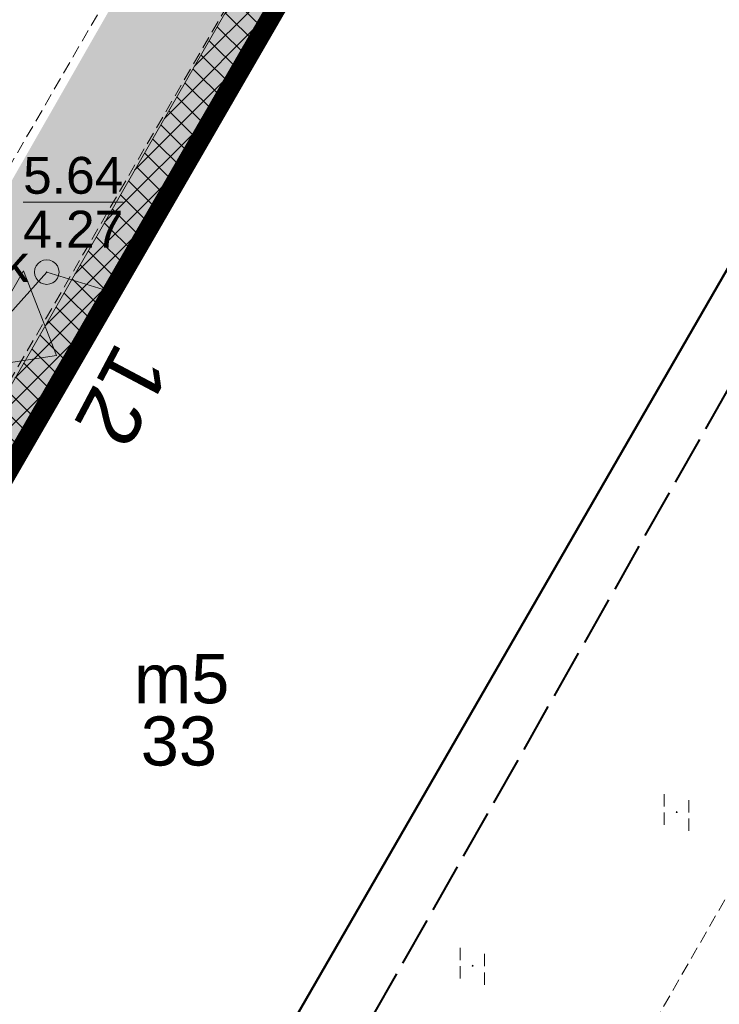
# Model space of a CAD drawing. Extents: x 5477758 to 5478353, y 5918276 to 5918502.
# Tile 61 of 127: x 5477954 to 5477968, y 5918427 to 5918447. Entities that reach past the tile are written whole.
import ezdxf
from ezdxf.enums import TextEntityAlignment as Align

# ---------------------------------------------------------------- set-up
doc = ezdxf.new("R2010")
doc.units = 0
doc.header["$LTSCALE"] = 0.25
doc.header["$PDSIZE"] = 0.75
for name, pattern in [('budynki akt$0$DASHED', [19.05, 12.7, -6.35]), ('PRZER2-1', [3, 2, -1]), ('PRZER4-1', [5, 4, -1])]:
    doc.linetypes.add(name, pattern=pattern)
doc.layers.get('0').update_dxf_attribs({"linetype": 'CONTINUOUS', "lineweight": 13})
for name, color, linetype, lineweight in [('000_wejscia do budynków', 7, 'CONTINUOUS', 0), ('0_chodnik do naprawy', 7, 'CONTINUOUS', 0), ('0_NAWIERZCHNIA UTWARDZONA_CHODNIK', 254, 'CONTINUOUS', 0), ('A_GRANICA OPRACOWANIA', 7, 'CONTINUOUS', 0), ('GEPADR_O', 252, 'CONTINUOUS', 18), ('GESBZO', 252, 'CONTINUOUS', 50), ('GESBZO_O', 252, 'CONTINUOUS', 50), ('GSPPRB', 252, 'CONTINUOUS', 20), ('GSSKOD', 252, 'PRZER2-1', 18), ('GSSUTR', 252, 'PRZER2-1', 18), ('GULKPR', 252, 'CONTINUOUS', 18), ('GUPIWZ', 252, 'CONTINUOUS', 18), ('GUPIWZ_O', 252, 'CONTINUOUS', 18), ('GUPKSD', 252, 'CONTINUOUS', 18), ('GUPPRZ', 252, 'CONTINUOUS', 18), ('GUPPRZ_O', 252, 'CONTINUOUS', 18), ('zakres', 252, 'PRZER4-1', 50)]:
    doc.layers.add(name, color=color, linetype=linetype, lineweight=lineweight)
doc.styles.add('GEO-INFO', font='arial.ttf')

# ---------------------------------------------------------------- blocks, each defined once
blk = doc.blocks.new('POINT')
at = {"color": 0}
blk.add_point((0, 0), dxfattribs=at)
blk = doc.blocks.new('SPTRW')
at = {"color": 0}
for points in [[(-0.51332, 0.7233), (-0.51332, -0.7767)], [(0.48668, -0.7767), (0.48668, 0.7233)]]:
    blk.add_lwpolyline(points, dxfattribs=at)
blk = doc.blocks.new('OKRAG_PELNY')
at = {"color": 0}
blk.add_lwpolyline([(0, 0.5), (0.12941, 0.482963), (0.25, 0.433013), (0.353553, 0.353553), (0.433013, 0.25), (0.482963, 0.12941), (0.5, 0), (0.482963, -0.12941), (0.433013, -0.25), (0.353553, -0.353553), (0.25, -0.433013), (0.12941, -0.482963), (0, -0.5), (-0.12941, -0.482963), (-0.25, -0.433013), (-0.353553, -0.353553), (-0.433013, -0.25), (-0.482963, -0.12941), (-0.5, 0), (-0.482963, 0.12941), (-0.433013, 0.25), (-0.353553, 0.353553), (-0.25, 0.433013), (-0.12941, 0.482963)], close=True, dxfattribs=at)
blk = doc.blocks.new('zw$2EFF')
at = {"lineweight": 18}
blk.add_hatch(color=256, dxfattribs=at).paths.add_polyline_path([(-0.771, 0.963), (0, 0), (0.77, 0.963)])
blk.add_lwpolyline([(-0.771, 0.963), (0.77, 0.963), (0, 0), (-0.771, 0.963)], dxfattribs=at)

msp = doc.modelspace()

# ---------------------------------------------------------------- hatches: boundary and pattern name
at = {"layer": '0_chodnik do naprawy'}
h = msp.add_hatch(dxfattribs=at)
h.set_pattern_fill('ANSI37', color=0, scale=0.1, style=0)
h.set_pattern_definition([(45, (0, 0), (-0.224506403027, 0.224506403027), []), (135, (0, 0), (-0.224506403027, -0.224506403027), [])])
h.paths.add_polyline_path([(5477964.141, 5918455.941), (5477963.369, 5918456.364), (5477946.91, 5918427.756), (5477947.596, 5918427.361)])
at = {"layer": '0_NAWIERZCHNIA UTWARDZONA_CHODNIK', "transparency": 33554636}
msp.add_hatch(color=256, dxfattribs=at).paths.add_polyline_path([(5477962.493, 5918459.043), (5477957.044, 5918449.527), (5477951.796, 5918440.362), (5477947.988, 5918433.712), (5477937.075, 5918428.498), (5477936.605, 5918428.29), (5477938.473, 5918427.16), (5477943.438, 5918429.127), (5477945.135, 5918429.94), (5477945.396, 5918429.792), (5477945.658, 5918429.644), (5477944.382, 5918427.315), (5477942.909, 5918424.629), (5477944.585, 5918423.669), (5477946.91, 5918427.756), (5477947.596, 5918427.361), (5477965.541, 5918458.35), (5477963.011, 5918459.841)])

# ---------------------------------------------------------------- linework, layer by layer
at = {"layer": '0_chodnik do naprawy', "color": 0}
msp.add_lwpolyline([(5477964.141, 5918455.941), (5477963.369, 5918456.364), (5477946.91, 5918427.756), (5477947.596, 5918427.361), (5477964.141, 5918455.941)], dxfattribs=at)
at = {"layer": 'A_GRANICA OPRACOWANIA', "color": 1, "linetype": 'budynki akt$0$DASHED', "ltscale": 0.1, "const_width": 0.4}
msp.add_lwpolyline([(5477924.666, 5918437.385), (5477923.68, 5918435.693), (5477947.085, 5918422.232), (5477949.411, 5918426.304), (5477947.596, 5918427.361), (5477964.141, 5918455.941), (5477965.541, 5918458.35), (5477956.078, 5918463.925), (5477947.799, 5918468.803), (5477947.799, 5918468.803), (5477943.997, 5918471.043), (5477943.489, 5918470.182), (5477933.716, 5918453.151), (5477933.004, 5918451.909), (5477924.666, 5918437.385)], dxfattribs=at)
at = {"layer": 'GESBZO', "linetype": 'Continuous', "lineweight": 50}
msp.add_lwpolyline([(5477947.596, 5918427.361), (5477964.141, 5918455.941), (5477973.257, 5918450.553), (5477957.124, 5918422.592), (5477958.789, 5918421.465), (5477950.46, 5918406.9), (5477941.35, 5918412.22), (5477949.411, 5918426.304)], close=True, dxfattribs=at)
at = {"layer": 'GSPPRB', "linetype": 'Continuous', "lineweight": 20}
msp.add_point((5477955.94, 5918441.774), dxfattribs=at)
at = {"layer": 'GSSKOD', "linetype": 'PRZER2-1', "lineweight": 18, "ltscale": 0.5}
for points in [[(5477924.632, 5918422.726), (5477928.468, 5918424.674), (5477937.092, 5918428.506), (5477941.728, 5918430.721), (5477947.221, 5918436.084), (5477951.574, 5918440.386), (5477956.873, 5918449.535), (5477962.493, 5918459.043), (5477964.446, 5918462.055), (5477967.996, 5918468.433), (5477968.236, 5918468.933)], [(5477963.369, 5918456.364), (5477953.957, 5918440.129), (5477943.324, 5918421.46), (5477943.065, 5918421.081), (5477945.62, 5918419.676), (5477944.34, 5918417.44), (5477941.721, 5918418.806)]]:
    msp.add_lwpolyline(points, dxfattribs=at)
msp.add_lwpolyline([(5477954.279, 5918404.806), (5477974.493, 5918439.999, 0.092657), (5477975.121, 5918446.676, 0.188707), (5477973.696, 5918450.211), (5477973.257, 5918450.553), (5477964.141, 5918455.941), (5477963.369, 5918456.364)], format="xyb", dxfattribs=at)
at = {"layer": 'GSSUTR', "linetype": 'PRZER2-1', "lineweight": 18, "ltscale": 0.5}
for points in [[(5477967.434, 5918431.21), (5477967.424, 5918431.19), (5477967.444, 5918431.19)], [(5477963.281, 5918428.082), (5477963.271, 5918428.062), (5477963.291, 5918428.062)]]:
    msp.add_lwpolyline(points, close=True, dxfattribs=at)
at = {"layer": 'GULKPR', "linetype": 'Continuous', "lineweight": 18}
for points in [[(5477954.616, 5918442.181), (5477949.403, 5918436.363)], [(5477955.94, 5918441.774), (5477954.616, 5918442.181)]]:
    msp.add_lwpolyline(points, dxfattribs=at)
at = {"layer": 'GUPPRZ_O', "linetype": 'Continuous', "lineweight": 9, "flags": 128}
msp.add_lwpolyline([(5477954.134, 5918443.602), (5477956.172, 5918443.602)], dxfattribs=at)
at = {"layer": 'zakres', "linetype": 'PRZER4-1', "lineweight": 40}
msp.add_lwpolyline([(5477963.54, 5918377.848), (5477941.504, 5918392.244), (5477979.546, 5918459.295), (5477938.033, 5918482.848), (5477904.167, 5918427.813), (5477915.775, 5918420.837), (5477872.982, 5918351.171), (5477887.852, 5918340.978), (5477923.836, 5918315.921)], close=True, dxfattribs=at)

# ---------------------------------------------------------------- block references
at = {"layer": '000_wejscia do budynków', "lineweight": 0, "xscale": -1.5, "yscale": 1.5, "zscale": 1.5, "rotation": 59.93299828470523}
msp.add_blockref('zw$2EFF', (5477954.815, 5918440.482), dxfattribs=at)
at = {"layer": 'GSSUTR', "lineweight": 18, "xscale": 0.5, "yscale": 0.5}
for p in [(5477967.434, 5918431.2), (5477963.281, 5918428.072)]:
    msp.add_blockref('SPTRW', p, dxfattribs=at)
at = {"layer": 'GUPIWZ', "lineweight": 18, "xscale": 0.5, "yscale": 0.5}
msp.add_blockref('OKRAG_PELNY', (5477954.616, 5918442.181), dxfattribs=at)
at = {"layer": 'GUPKSD', "lineweight": 18, "xscale": 0.5, "yscale": 0.5}
msp.add_blockref('OKRAG_PELNY', (5477954.616, 5918442.181), dxfattribs=at)
at = {"layer": 'GUPPRZ', "lineweight": 18}
msp.add_blockref('POINT', (5477954.616, 5918442.181), dxfattribs=at)

# ---------------------------------------------------------------- texts
at = {"layer": 'GEPADR_O', "linetype": 'Continuous', "lineweight": 0, "style": 'GEO-INFO'}
msp.add_text('12', height=1.25, rotation=242.1027, dxfattribs=at).set_placement((5477957.156, 5918440.225), align=Align.TOP_LEFT)
at = {"layer": 'GESBZO_O', "linetype": 'Continuous', "lineweight": 0, "style": 'GEO-INFO'}
msp.add_text('m5', height=1, dxfattribs=at).set_placement((5477958.33, 5918433.408), align=Align.RIGHT)
msp.add_text('33', height=1, dxfattribs=at).set_placement((5477957.304, 5918433.142), align=Align.TOP_CENTER)
at = {"layer": 'GUPIWZ_O', "linetype": 'Continuous', "lineweight": 0, "style": 'GEO-INFO'}
msp.add_text('k', height=0.75, dxfattribs=at).set_placement((5477954.245, 5918441.979), align=Align.RIGHT)
at = {"layer": 'GUPPRZ_O', "linetype": 'Continuous', "lineweight": 0, "style": 'GEO-INFO'}
for s, p in [('5.64', (5477954.134, 5918443.774)), ('4.27', (5477954.134, 5918442.679))]:
    msp.add_text(s, height=0.75, dxfattribs=at).set_placement(p)

doc.saveas('drawing.dxf')
